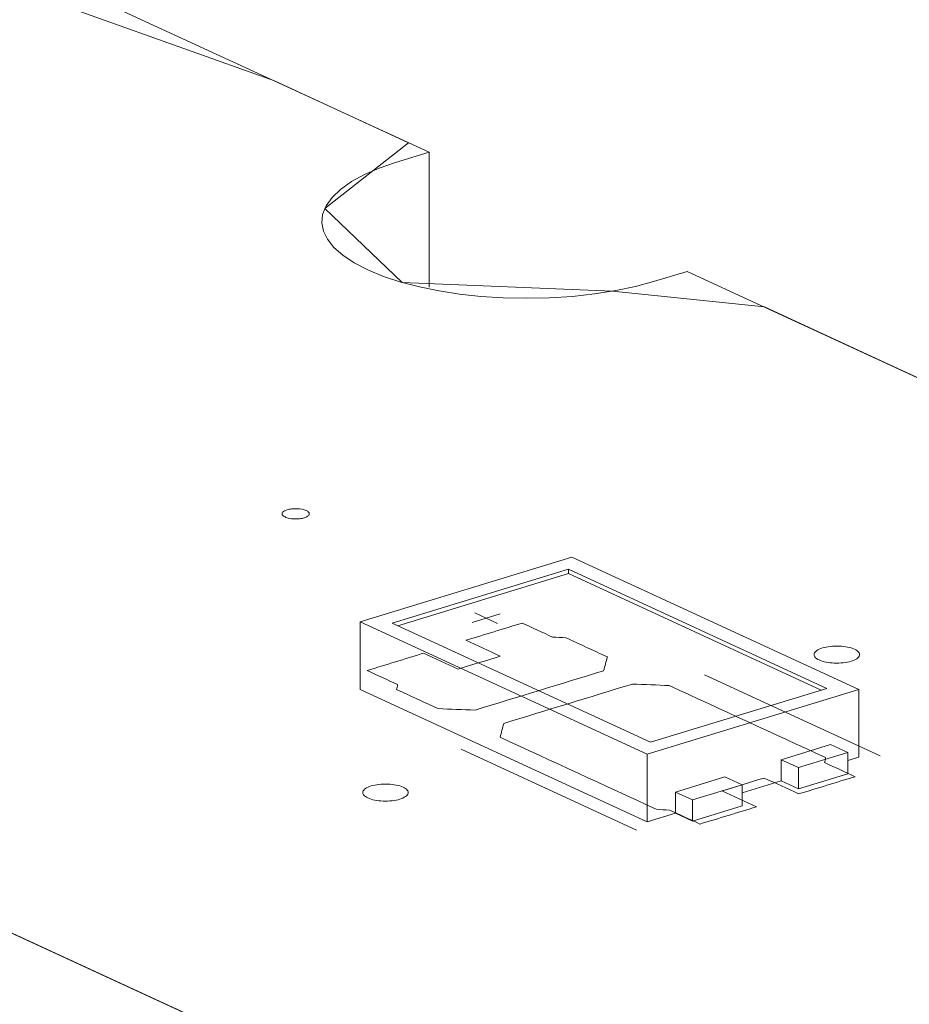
# Model space of a CAD drawing. Header units: inches. Extents: x -35 to 647, y 178 to 608.
# Tile 34 of 125: x 278.5 to 288.29, y 270.65 to 281.48. Entities that reach past the tile are written whole.
import ezdxf

# ---------------------------------------------------------------- set-up
doc = ezdxf.new("R2010")
doc.units = ezdxf.units.IN
doc.header["$MEASUREMENT"] = 0
doc.layers.add('1', color=7, linetype='Continuous')

# ---------------------------------------------------------------- blocks, each defined once
blk = doc.blocks.new('block 2849')
at = {"layer": '1', "color": 155, "lineweight": 18, "true_color": 0x4c7299}
blk.add_lwpolyline([(286.446, 273.066), (285.903, 272.901)], dxfattribs=at)
blk = doc.blocks.new('block 2850')
at = {"layer": '1', "color": 155, "lineweight": 18, "true_color": 0x4c7299}
blk.add_lwpolyline([(285.903, 272.901), (285.714, 272.988)], dxfattribs=at)
blk = doc.blocks.new('block 2851')
at = {"layer": '1', "color": 155, "lineweight": 18, "true_color": 0x4c7299}
blk.add_lwpolyline([(286.877, 273.343), (287.067, 273.256)], dxfattribs=at)
blk = doc.blocks.new('block 2852')
at = {"layer": '1', "color": 155, "lineweight": 18, "true_color": 0x4c7299}
blk.add_lwpolyline([(287.067, 273.256), (287.61, 273.422)], dxfattribs=at)
blk = doc.blocks.new('block 3155')
at = {"layer": '1', "color": 155, "lineweight": 18, "true_color": 0x4c7299}
blk.add_lwpolyline([(285.44, 273.535), (282.599, 274.845)], dxfattribs=at)
blk = doc.blocks.new('block 3157')
at = {"layer": '1', "color": 155, "lineweight": 18, "true_color": 0x4c7299}
blk.add_lwpolyline([(287.379, 274.127), (285.44, 273.535)], dxfattribs=at)
blk = doc.blocks.new('block 3158')
at = {"layer": '1', "color": 155, "lineweight": 18, "true_color": 0x4c7299}
blk.add_lwpolyline([(284.538, 275.438), (287.379, 274.127)], dxfattribs=at)
blk = doc.blocks.new('block 3159')
at = {"layer": '1', "color": 155, "lineweight": 18, "true_color": 0x4c7299}
blk.add_lwpolyline([(285.404, 273.403), (287.73, 274.114)], dxfattribs=at)
blk = doc.blocks.new('block 3160')
at = {"layer": '1', "color": 155, "lineweight": 18, "true_color": 0x4c7299}
blk.add_lwpolyline([(284.574, 275.57), (282.247, 274.859)], dxfattribs=at)
blk = doc.blocks.new('block 3161')
at = {"layer": '1', "color": 155, "lineweight": 18, "true_color": 0x4c7299}
blk.add_lwpolyline([(282.247, 274.859), (285.404, 273.403)], dxfattribs=at)
blk = doc.blocks.new('block 3162')
at = {"layer": '1', "color": 155, "lineweight": 18, "true_color": 0x4c7299}
blk.add_lwpolyline([(282.599, 274.845), (284.538, 275.438)], dxfattribs=at)
blk = doc.blocks.new('block 3163')
at = {"layer": '1', "color": 155, "lineweight": 18, "true_color": 0x4c7299}
blk.add_lwpolyline([(286.257, 273.154), (286.446, 273.066)], dxfattribs=at)
blk = doc.blocks.new('block 3164')
at = {"layer": '1', "color": 155, "lineweight": 18, "true_color": 0x4c7299}
blk.add_lwpolyline([(287.73, 274.114), (284.574, 275.57)], dxfattribs=at)
blk = doc.blocks.new('block 3165')
at = {"layer": '1', "color": 155, "lineweight": 18, "true_color": 0x4c7299}
blk.add_lwpolyline([(287.61, 273.422), (287.42, 273.509)], dxfattribs=at)
blk = doc.blocks.new('block 4053')
at = {"layer": '1', "color": 155, "lineweight": 18, "true_color": 0x4c7299}
blk.add_lwpolyline([(287.73, 274.114), (287.73, 273.372)], dxfattribs=at)
blk = doc.blocks.new('block 4054')
at = {"layer": '1', "color": 155, "lineweight": 18, "true_color": 0x4c7299}
blk.add_lwpolyline([(284.538, 275.391), (284.538, 275.438)], dxfattribs=at)
blk = doc.blocks.new('block 4055')
at = {"layer": '1', "color": 155, "lineweight": 18, "true_color": 0x4c7299}
blk.add_lwpolyline([(282.247, 274.859), (282.247, 274.117)], dxfattribs=at)
blk = doc.blocks.new('block 4056')
at = {"layer": '1', "color": 155, "lineweight": 18, "true_color": 0x4c7299}
blk.add_lwpolyline([(285.404, 273.403), (285.404, 272.661)], dxfattribs=at)
blk = doc.blocks.new('block 4057')
at = {"layer": '1', "color": 155, "lineweight": 18, "true_color": 0x4c7299}
blk.add_lwpolyline([(282.66, 274.817), (284.538, 275.391)], dxfattribs=at)
blk = doc.blocks.new('block 4219')
at = {"layer": '1', "color": 155, "lineweight": 18, "true_color": 0x4c7299}
blk.add_lwpolyline([(283.004, 278.54), (283.004, 280.023)], dxfattribs=at)
blk = doc.blocks.new('block 4239')
at = {"layer": '1', "color": 155, "lineweight": 18, "true_color": 0x4c7299}
blk.add_lwpolyline([(284.538, 275.391), (287.318, 274.109)], dxfattribs=at)
blk = doc.blocks.new('block 4240')
at = {"layer": '1', "color": 155, "lineweight": 18, "true_color": 0x4c7299}
blk.add_lwpolyline([(285.714, 272.988), (285.714, 272.756)], dxfattribs=at)
blk = doc.blocks.new('block 4241')
at = {"layer": '1', "color": 155, "lineweight": 18, "true_color": 0x4c7299}
blk.add_lwpolyline([(286.877, 273.343), (286.877, 273.112)], dxfattribs=at)
blk = doc.blocks.new('block 4242')
at = {"layer": '1', "color": 155, "lineweight": 18, "true_color": 0x4c7299}
blk.add_lwpolyline([(285.714, 272.988), (286.257, 273.154)], dxfattribs=at)
blk = doc.blocks.new('block 4243')
at = {"layer": '1', "color": 155, "lineweight": 18, "true_color": 0x4c7299}
blk.add_lwpolyline([(287.067, 273.256), (287.067, 273.024)], dxfattribs=at)
blk = doc.blocks.new('block 4244')
at = {"layer": '1', "color": 155, "lineweight": 18, "true_color": 0x4c7299}
blk.add_lwpolyline([(287.61, 273.422), (287.61, 273.19)], dxfattribs=at)
blk = doc.blocks.new('block 4245')
at = {"layer": '1', "color": 155, "lineweight": 18, "true_color": 0x4c7299}
blk.add_lwpolyline([(286.446, 273.066), (286.446, 272.835)], dxfattribs=at)
blk = doc.blocks.new('block 4246')
at = {"layer": '1', "color": 155, "lineweight": 18, "true_color": 0x4c7299}
blk.add_lwpolyline([(285.903, 272.901), (285.903, 272.669)], dxfattribs=at)
blk = doc.blocks.new('block 4247')
at = {"layer": '1', "color": 155, "lineweight": 18, "true_color": 0x4c7299}
blk.add_lwpolyline([(287.42, 273.509), (286.877, 273.343)], dxfattribs=at)
blk = doc.blocks.new('block 4248')
at = {"layer": '1', "color": 155, "lineweight": 18, "true_color": 0x4c7299}
blk.add_lwpolyline([(287.067, 273.024), (287.61, 273.19)], dxfattribs=at)
blk = doc.blocks.new('block 4249')
at = {"layer": '1', "color": 155, "lineweight": 18, "true_color": 0x4c7299}
blk.add_lwpolyline([(286.446, 272.835), (285.903, 272.669)], dxfattribs=at)
blk = doc.blocks.new('block 4250')
at = {"layer": '1', "color": 155, "lineweight": 18, "true_color": 0x4c7299}
blk.add_lwpolyline([(286.877, 273.112), (287.067, 273.024)], dxfattribs=at)
blk = doc.blocks.new('block 4251')
at = {"layer": '1', "color": 155, "lineweight": 18, "true_color": 0x4c7299}
blk.add_lwpolyline([(285.903, 272.669), (285.714, 272.756)], dxfattribs=at)
blk = doc.blocks.new('block 4384')
at = {"layer": '1', "color": 155, "lineweight": 18, "true_color": 0x4c7299}
blk.add_lwpolyline([(282.247, 274.117), (285.404, 272.661)], dxfattribs=at)
blk = doc.blocks.new('block 4385')
at = {"layer": '1', "color": 155, "lineweight": 18, "true_color": 0x4c7299}
blk.add_lwpolyline([(285.404, 272.661), (285.714, 272.756)], dxfattribs=at)
blk = doc.blocks.new('block 4386')
at = {"layer": '1', "color": 155, "lineweight": 18, "true_color": 0x4c7299}
blk.add_lwpolyline([(287.61, 273.335), (287.73, 273.372)], dxfattribs=at)
blk = doc.blocks.new('block 4387')
at = {"layer": '1', "color": 155, "lineweight": 18, "true_color": 0x4c7299}
blk.add_lwpolyline([(286.446, 272.98), (286.877, 273.112)], dxfattribs=at)
blk = doc.blocks.new('block 4905')
at = {"layer": '1', "color": 18, "lineweight": 13, "true_color": 0x4c0000}
blk.add_lwpolyline([(347.773, 239.441), (271.884, 274.448)], dxfattribs=at)
blk = doc.blocks.new('block 4917')
at = {"layer": '1', "color": 18, "lineweight": 13, "true_color": 0x4c0000}
blk.add_lwpolyline([(285.287, 272.568), (283.356, 273.459)], dxfattribs=at)
blk = doc.blocks.new('block 4939')
at = {"layer": '1', "color": 18, "lineweight": 13, "true_color": 0x4c0000}
blk.add_lwpolyline([(347.773, 239.441), (271.884, 274.448)], dxfattribs=at)
blk = doc.blocks.new('block 4945')
at = {"layer": '1', "color": 18, "lineweight": 13, "true_color": 0x4c0000}
blk.add_lwpolyline([(285.287, 272.568), (283.356, 273.459)], dxfattribs=at)
blk = doc.blocks.new('block 4991')
at = {"layer": '1', "color": 18, "lineweight": 13, "true_color": 0x4c0000}
blk.add_lwpolyline([(278.687, 282.015), (283.004, 280.023)], dxfattribs=at)
blk = doc.blocks.new('block 4992')
at = {"layer": '1', "color": 18, "lineweight": 13, "true_color": 0x4c0000}
blk.add_lwpolyline([(285.844, 278.713), (354.576, 247.008)], dxfattribs=at)
blk = doc.blocks.new('block 5016')
at = {"layer": '1', "color": 18, "lineweight": 13, "true_color": 0x4c0000}
blk.add_lwpolyline([(287.966, 273.387), (286.034, 274.278)], dxfattribs=at)
blk = doc.blocks.new('block 5017')
at = {"layer": '1', "color": 18, "lineweight": 13, "true_color": 0x4c0000}
blk.add_lwpolyline([(283.506, 274.957), (283.758, 274.841)], dxfattribs=at)
blk = doc.blocks.new('block 5018')
at = {"layer": '1', "color": 18, "lineweight": 13, "true_color": 0x4c0000}
blk.add_lwpolyline([(283.477, 274.852), (283.787, 274.947)], dxfattribs=at)
blk = doc.blocks.new('block 5053')
at = {"layer": '1', "color": 18, "lineweight": 13, "true_color": 0x4c0000}
blk.add_lwpolyline([(278.687, 282.015), (283.004, 280.023)], dxfattribs=at)
blk = doc.blocks.new('block 5065')
at = {"layer": '1', "color": 18, "lineweight": 13, "true_color": 0x4c0000}
blk.add_lwpolyline([(285.844, 278.713), (354.576, 247.008)], dxfattribs=at)
blk = doc.blocks.new('block 5091')
at = {"layer": '1', "color": 18, "lineweight": 13, "true_color": 0x4c0000}
blk.add_lwpolyline([(283.506, 274.957), (283.758, 274.841)], dxfattribs=at)
blk = doc.blocks.new('block 5092')
at = {"layer": '1', "color": 18, "lineweight": 13, "true_color": 0x4c0000}
blk.add_lwpolyline([(287.966, 273.387), (286.034, 274.278)], dxfattribs=at)
blk = doc.blocks.new('block 5093')
at = {"layer": '1', "color": 18, "lineweight": 13, "true_color": 0x4c0000}
blk.add_lwpolyline([(283.477, 274.852), (283.787, 274.947)], dxfattribs=at)
blk = doc.blocks.new('block 7542')
at = {"layer": '1', "color": 155, "lineweight": 18, "true_color": 0x4c7299}
blk.add_lwpolyline([(347.773, 239.441), (271.884, 274.448)], dxfattribs=at)
blk = doc.blocks.new('block 7571')
at = {"layer": '1', "color": 155, "lineweight": 18, "true_color": 0x4c7299}
blk.add_lwpolyline([(278.687, 282.015), (283.004, 280.023)], dxfattribs=at)
blk = doc.blocks.new('block 7577')
at = {"layer": '1', "color": 155, "lineweight": 18, "true_color": 0x4c7299}
blk.add_lwpolyline([(283.004, 280.023), (282.633, 279.91), (282.455, 279.848), (282.293, 279.777), (282.15, 279.699), (282.03, 279.614), (281.936, 279.525), (281.871, 279.432), (281.833, 279.338), (281.824, 279.245), (281.842, 279.153), (281.886, 279.065), (281.956, 278.976), (282.054, 278.889), (282.179, 278.806), (282.329, 278.728), (282.501, 278.657), (282.693, 278.594), (282.899, 278.541), (283.116, 278.497), (283.339, 278.463), (283.574, 278.438), (283.82, 278.422), (284.073, 278.417), (284.328, 278.422), (284.58, 278.438), (284.825, 278.465), (285.058, 278.502), (285.275, 278.547), (285.473, 278.6), (285.844, 278.713)], dxfattribs=at)
blk = doc.blocks.new('block 7579')
at = {"layer": '1', "color": 155, "lineweight": 18, "true_color": 0x4c7299}
blk.add_lwpolyline([(285.844, 278.713), (354.576, 247.008)], dxfattribs=at)
blk = doc.blocks.new('block 7602')
at = {"layer": '1', "color": 18, "lineweight": 13, "true_color": 0x4c0000}
for points in [[(212.462, 312.564), (259.683, 290.781), (271.488, 285.335), (274.44, 283.974), (275.762, 283.299), (274.669, 282.525), (275.96, 281.798), (278.274, 281.889), (281.303, 280.808), (282.779, 280.127), (281.857, 279.405), (282.706, 278.591), (285.021, 278.495), (286.692, 278.322), (288.167, 277.641), (291.119, 276.28), (302.924, 270.834)], [(325.424, 249.75), (278.203, 271.533), (272.301, 274.256), (272.279, 274.569), (272.952, 274.948), (272.42, 275.8), (268.385, 276.062), (256.579, 281.508), (232.969, 292.399), (209.358, 303.291), (197.553, 308.736), (194.602, 310.098), (193.191, 310.776), (194.334, 311.541), (193.097, 312.281), (190.777, 312.214), (187.736, 313.265)]]:
    blk.add_lwpolyline(points, dxfattribs=at)
blk = doc.blocks.new('block 7605')
at = {"layer": '1', "color": 18, "lineweight": 13, "true_color": 0x4c0000}
for points in [[(212.462, 312.564), (259.683, 290.781), (271.488, 285.335), (274.44, 283.974), (275.762, 283.299), (274.669, 282.525), (275.96, 281.798), (278.274, 281.889), (281.303, 280.808), (282.779, 280.127), (281.857, 279.405), (282.706, 278.591), (285.021, 278.495), (286.692, 278.322), (288.167, 277.641), (291.119, 276.28), (302.924, 270.834)], [(325.424, 249.75), (278.203, 271.533), (272.301, 274.256), (272.279, 274.569), (272.952, 274.948), (272.42, 275.8), (268.385, 276.062), (256.579, 281.508), (232.969, 292.399), (209.358, 303.291), (197.553, 308.736), (194.602, 310.098), (193.191, 310.776), (194.334, 311.541), (193.097, 312.281), (190.777, 312.214), (187.736, 313.265)]]:
    blk.add_lwpolyline(points, dxfattribs=at)
blk = doc.blocks.new('block 7634')
at = {"layer": '1', "color": 18, "lineweight": 13, "true_color": 0x4c0000}
blk.add_open_spline([(287.069, 272.967), (287.276, 273.031), (287.483, 273.094), (287.69, 273.157), (287.578, 273.208), (287.467, 273.26), (287.355, 273.311), (287.358, 273.33), (287.362, 273.348), (287.365, 273.366), (286.792, 273.631), (286.219, 273.895), (285.646, 274.159), (285.511, 274.165), (285.375, 274.17), (285.24, 274.175), (284.768, 274.031), (284.297, 273.887), (283.825, 273.743), (283.812, 273.692), (283.798, 273.641), (283.785, 273.59), (284.358, 273.326), (284.931, 273.062), (285.503, 272.798), (285.552, 272.795), (285.6, 272.793), (285.649, 272.79), (285.76, 272.739), (285.872, 272.687), (285.983, 272.636), (286.19, 272.699), (286.397, 272.762), (286.604, 272.825), (286.478, 272.883), (286.351, 272.942), (286.225, 273), (286.38, 273.047), (286.535, 273.095), (286.69, 273.142), (286.817, 273.084), (286.943, 273.026), (287.069, 272.967)], degree=3, knots=[0, 0, 0, 0, 1, 1, 1, 2, 2, 2, 3, 3, 3, 4, 4, 4, 5, 5, 5, 6, 6, 6, 7, 7, 7, 8, 8, 8, 9, 9, 9, 10, 10, 10, 11, 11, 11, 12, 12, 12, 13, 13, 13, 14, 14, 14, 14], dxfattribs=at)
blk = doc.blocks.new('block 7635')
at = {"layer": '1', "color": 18, "lineweight": 13, "true_color": 0x4c0000}
blk.add_open_spline([(287.069, 272.967), (287.276, 273.031), (287.483, 273.094), (287.69, 273.157), (287.578, 273.208), (287.467, 273.26), (287.355, 273.311), (287.358, 273.33), (287.362, 273.348), (287.365, 273.366), (286.792, 273.631), (286.219, 273.895), (285.646, 274.159), (285.511, 274.165), (285.375, 274.17), (285.24, 274.175), (284.768, 274.031), (284.297, 273.887), (283.825, 273.743), (283.812, 273.692), (283.798, 273.641), (283.785, 273.59), (284.358, 273.326), (284.931, 273.062), (285.503, 272.798), (285.552, 272.795), (285.6, 272.793), (285.649, 272.79), (285.76, 272.739), (285.872, 272.687), (285.983, 272.636), (286.19, 272.699), (286.397, 272.762), (286.604, 272.825), (286.478, 272.883), (286.351, 272.942), (286.225, 273), (286.38, 273.047), (286.535, 273.095), (286.69, 273.142), (286.817, 273.084), (286.943, 273.026), (287.069, 272.967)], degree=3, knots=[0, 0, 0, 0, 1, 1, 1, 2, 2, 2, 3, 3, 3, 4, 4, 4, 5, 5, 5, 6, 6, 6, 7, 7, 7, 8, 8, 8, 9, 9, 9, 10, 10, 10, 11, 11, 11, 12, 12, 12, 13, 13, 13, 14, 14, 14, 14], dxfattribs=at)
blk = doc.blocks.new('block 7636')
at = {"layer": '1', "color": 18, "lineweight": 13, "true_color": 0x4c0000}
blk.add_open_spline([(284.965, 274.473), (284.951, 274.423), (284.938, 274.372), (284.924, 274.321), (284.453, 274.177), (283.981, 274.033), (283.51, 273.889), (283.374, 273.894), (283.239, 273.899), (283.103, 273.905), (282.951, 273.975), (282.799, 274.045), (282.647, 274.115), (282.65, 274.133), (282.654, 274.152), (282.657, 274.17), (282.545, 274.222), (282.434, 274.273), (282.322, 274.324), (282.529, 274.388), (282.736, 274.451), (282.943, 274.514), (283.069, 274.456), (283.195, 274.398), (283.322, 274.339), (283.477, 274.387), (283.632, 274.434), (283.787, 274.482), (283.661, 274.54), (283.534, 274.598), (283.408, 274.656), (283.615, 274.719), (283.822, 274.783), (284.029, 274.846), (284.14, 274.794), (284.252, 274.743), (284.363, 274.691), (284.412, 274.689), (284.46, 274.686), (284.509, 274.684), (284.661, 274.614), (284.813, 274.544), (284.965, 274.473)], degree=3, knots=[0, 0, 0, 0, 1, 1, 1, 2, 2, 2, 3, 3, 3, 4, 4, 4, 5, 5, 5, 6, 6, 6, 7, 7, 7, 8, 8, 8, 9, 9, 9, 10, 10, 10, 11, 11, 11, 12, 12, 12, 13, 13, 13, 14, 14, 14, 14], dxfattribs=at)
blk = doc.blocks.new('block 7637')
at = {"layer": '1', "color": 18, "lineweight": 13, "true_color": 0x4c0000}
blk.add_open_spline([(284.965, 274.473), (284.951, 274.423), (284.938, 274.372), (284.924, 274.321), (284.453, 274.177), (283.981, 274.033), (283.51, 273.889), (283.374, 273.894), (283.239, 273.899), (283.103, 273.905), (282.951, 273.975), (282.799, 274.045), (282.647, 274.115), (282.65, 274.133), (282.654, 274.152), (282.657, 274.17), (282.545, 274.222), (282.434, 274.273), (282.322, 274.324), (282.529, 274.388), (282.736, 274.451), (282.943, 274.514), (283.069, 274.456), (283.195, 274.398), (283.322, 274.339), (283.477, 274.387), (283.632, 274.434), (283.787, 274.482), (283.661, 274.54), (283.534, 274.598), (283.408, 274.656), (283.615, 274.719), (283.822, 274.783), (284.029, 274.846), (284.14, 274.794), (284.252, 274.743), (284.363, 274.691), (284.412, 274.689), (284.46, 274.686), (284.509, 274.684), (284.661, 274.614), (284.813, 274.544), (284.965, 274.473)], degree=3, knots=[0, 0, 0, 0, 1, 1, 1, 2, 2, 2, 3, 3, 3, 4, 4, 4, 5, 5, 5, 6, 6, 6, 7, 7, 7, 8, 8, 8, 9, 9, 9, 10, 10, 10, 11, 11, 11, 12, 12, 12, 13, 13, 13, 14, 14, 14, 14], dxfattribs=at)
blk = doc.blocks.new('block 7742')
at = {"layer": '1', "color": 18, "lineweight": 13, "true_color": 0x4c0000}
blk.add_open_spline([(287.069, 272.967), (287.276, 273.031), (287.483, 273.094), (287.69, 273.157), (287.578, 273.208), (287.467, 273.26), (287.355, 273.311), (287.358, 273.33), (287.362, 273.348), (287.365, 273.366), (286.792, 273.631), (286.219, 273.895), (285.646, 274.159), (285.511, 274.165), (285.375, 274.17), (285.24, 274.175), (284.768, 274.031), (284.297, 273.887), (283.825, 273.743), (283.812, 273.692), (283.798, 273.641), (283.785, 273.59), (284.358, 273.326), (284.931, 273.062), (285.503, 272.798), (285.552, 272.795), (285.6, 272.793), (285.649, 272.79), (285.76, 272.739), (285.872, 272.687), (285.983, 272.636), (286.19, 272.699), (286.397, 272.762), (286.604, 272.825), (286.478, 272.883), (286.351, 272.942), (286.225, 273), (286.38, 273.047), (286.535, 273.095), (286.69, 273.142), (286.817, 273.084), (286.943, 273.026), (287.069, 272.967)], degree=3, knots=[0, 0, 0, 0, 1, 1, 1, 2, 2, 2, 3, 3, 3, 4, 4, 4, 5, 5, 5, 6, 6, 6, 7, 7, 7, 8, 8, 8, 9, 9, 9, 10, 10, 10, 11, 11, 11, 12, 12, 12, 13, 13, 13, 14, 14, 14, 14], dxfattribs=at)
blk = doc.blocks.new('block 7764')
at = {"layer": '1', "color": 18, "lineweight": 13, "true_color": 0x4c0000}
blk.add_open_spline([(287.069, 272.967), (287.276, 273.031), (287.483, 273.094), (287.69, 273.157), (287.578, 273.208), (287.467, 273.26), (287.355, 273.311), (287.358, 273.33), (287.362, 273.348), (287.365, 273.366), (286.792, 273.631), (286.219, 273.895), (285.646, 274.159), (285.511, 274.165), (285.375, 274.17), (285.24, 274.175), (284.768, 274.031), (284.297, 273.887), (283.825, 273.743), (283.812, 273.692), (283.798, 273.641), (283.785, 273.59), (284.358, 273.326), (284.931, 273.062), (285.503, 272.798), (285.552, 272.795), (285.6, 272.793), (285.649, 272.79), (285.76, 272.739), (285.872, 272.687), (285.983, 272.636), (286.19, 272.699), (286.397, 272.762), (286.604, 272.825), (286.478, 272.883), (286.351, 272.942), (286.225, 273), (286.38, 273.047), (286.535, 273.095), (286.69, 273.142), (286.817, 273.084), (286.943, 273.026), (287.069, 272.967)], degree=3, knots=[0, 0, 0, 0, 1, 1, 1, 2, 2, 2, 3, 3, 3, 4, 4, 4, 5, 5, 5, 6, 6, 6, 7, 7, 7, 8, 8, 8, 9, 9, 9, 10, 10, 10, 11, 11, 11, 12, 12, 12, 13, 13, 13, 14, 14, 14, 14], dxfattribs=at)
blk = doc.blocks.new('block 7775')
at = {"layer": '1', "color": 18, "lineweight": 13, "true_color": 0x4c0000}
blk.add_open_spline([(284.965, 274.473), (284.951, 274.423), (284.938, 274.372), (284.924, 274.321), (284.453, 274.177), (283.981, 274.033), (283.51, 273.889), (283.374, 273.894), (283.239, 273.899), (283.103, 273.905), (282.951, 273.975), (282.799, 274.045), (282.647, 274.115), (282.65, 274.133), (282.654, 274.152), (282.657, 274.17), (282.545, 274.222), (282.434, 274.273), (282.322, 274.324), (282.529, 274.388), (282.736, 274.451), (282.943, 274.514), (283.069, 274.456), (283.195, 274.398), (283.322, 274.339), (283.477, 274.387), (283.632, 274.434), (283.787, 274.482), (283.661, 274.54), (283.534, 274.598), (283.408, 274.656), (283.615, 274.719), (283.822, 274.783), (284.029, 274.846), (284.14, 274.794), (284.252, 274.743), (284.363, 274.691), (284.412, 274.689), (284.46, 274.686), (284.509, 274.684), (284.661, 274.614), (284.813, 274.544), (284.965, 274.473)], degree=3, knots=[0, 0, 0, 0, 1, 1, 1, 2, 2, 2, 3, 3, 3, 4, 4, 4, 5, 5, 5, 6, 6, 6, 7, 7, 7, 8, 8, 8, 9, 9, 9, 10, 10, 10, 11, 11, 11, 12, 12, 12, 13, 13, 13, 14, 14, 14, 14], dxfattribs=at)
blk = doc.blocks.new('block 7806')
at = {"layer": '1', "color": 18, "lineweight": 13, "true_color": 0x4c0000}
blk.add_open_spline([(284.965, 274.473), (284.951, 274.423), (284.938, 274.372), (284.924, 274.321), (284.453, 274.177), (283.981, 274.033), (283.51, 273.889), (283.374, 273.894), (283.239, 273.899), (283.103, 273.905), (282.951, 273.975), (282.799, 274.045), (282.647, 274.115), (282.65, 274.133), (282.654, 274.152), (282.657, 274.17), (282.545, 274.222), (282.434, 274.273), (282.322, 274.324), (282.529, 274.388), (282.736, 274.451), (282.943, 274.514), (283.069, 274.456), (283.195, 274.398), (283.322, 274.339), (283.477, 274.387), (283.632, 274.434), (283.787, 274.482), (283.661, 274.54), (283.534, 274.598), (283.408, 274.656), (283.615, 274.719), (283.822, 274.783), (284.029, 274.846), (284.14, 274.794), (284.252, 274.743), (284.363, 274.691), (284.412, 274.689), (284.46, 274.686), (284.509, 274.684), (284.661, 274.614), (284.813, 274.544), (284.965, 274.473)], degree=3, knots=[0, 0, 0, 0, 1, 1, 1, 2, 2, 2, 3, 3, 3, 4, 4, 4, 5, 5, 5, 6, 6, 6, 7, 7, 7, 8, 8, 8, 9, 9, 9, 10, 10, 10, 11, 11, 11, 12, 12, 12, 13, 13, 13, 14, 14, 14, 14], dxfattribs=at)
blk = doc.blocks.new('block 7899')
at = {"layer": '1', "color": 18, "lineweight": 13, "true_color": 0x4c0000}
blk.add_lwpolyline([(282.366, 273.055), (282.385, 273.061), (282.406, 273.065), (282.428, 273.069), (282.452, 273.072), (282.476, 273.075), (282.501, 273.076), (282.551, 273.076), (282.575, 273.074), (282.598, 273.072), (282.642, 273.065), (282.663, 273.061), (282.683, 273.055), (282.701, 273.049), (282.718, 273.042), (282.733, 273.034), (282.746, 273.026), (282.756, 273.018), (282.764, 273.009), (282.77, 273), (282.773, 272.991), (282.774, 272.982), (282.773, 272.973), (282.769, 272.964), (282.763, 272.955), (282.755, 272.946), (282.744, 272.938), (282.731, 272.93), (282.716, 272.922), (282.7, 272.916), (282.682, 272.91), (282.663, 272.904), (282.642, 272.9), (282.62, 272.896), (282.596, 272.893), (282.572, 272.89), (282.547, 272.889), (282.497, 272.889), (282.473, 272.891), (282.45, 272.893), (282.406, 272.9), (282.385, 272.904), (282.365, 272.91), (282.347, 272.916), (282.33, 272.923), (282.315, 272.931), (282.303, 272.939), (282.292, 272.947), (282.284, 272.956), (282.279, 272.965), (282.275, 272.973), (282.274, 272.982), (282.275, 272.992), (282.279, 273.001), (282.285, 273.01), (282.293, 273.019), (282.304, 273.027), (282.317, 273.035), (282.332, 273.043), (282.349, 273.049), (282.366, 273.055)], dxfattribs=at)
blk = doc.blocks.new('block 7930')
at = {"layer": '1', "color": 18, "lineweight": 13, "true_color": 0x4c0000}
blk.add_lwpolyline([(282.366, 273.055), (282.385, 273.061), (282.406, 273.065), (282.428, 273.069), (282.452, 273.072), (282.476, 273.075), (282.501, 273.076), (282.551, 273.076), (282.575, 273.074), (282.598, 273.072), (282.642, 273.065), (282.663, 273.061), (282.683, 273.055), (282.701, 273.049), (282.718, 273.042), (282.733, 273.034), (282.746, 273.026), (282.756, 273.018), (282.764, 273.009), (282.77, 273), (282.773, 272.991), (282.774, 272.982), (282.773, 272.973), (282.769, 272.964), (282.763, 272.955), (282.755, 272.946), (282.744, 272.938), (282.731, 272.93), (282.716, 272.922), (282.7, 272.916), (282.682, 272.91), (282.663, 272.904), (282.642, 272.9), (282.62, 272.896), (282.596, 272.893), (282.572, 272.89), (282.547, 272.889), (282.497, 272.889), (282.473, 272.891), (282.45, 272.893), (282.406, 272.9), (282.385, 272.904), (282.365, 272.91), (282.347, 272.916), (282.33, 272.923), (282.315, 272.931), (282.303, 272.939), (282.292, 272.947), (282.284, 272.956), (282.279, 272.965), (282.275, 272.973), (282.274, 272.982), (282.275, 272.992), (282.279, 273.001), (282.285, 273.01), (282.293, 273.019), (282.304, 273.027), (282.317, 273.035), (282.332, 273.043), (282.349, 273.049), (282.366, 273.055)], dxfattribs=at)
blk = doc.blocks.new('block 8070')
at = {"layer": '1', "color": 18, "lineweight": 13, "true_color": 0x4c0000}
blk.add_lwpolyline([(281.441, 276.091), (281.452, 276.094), (281.465, 276.097), (281.478, 276.099), (281.492, 276.101), (281.507, 276.102), (281.522, 276.103), (281.552, 276.103), (281.566, 276.102), (281.58, 276.101), (281.606, 276.097), (281.619, 276.094), (281.631, 276.091), (281.642, 276.087), (281.652, 276.083), (281.661, 276.078), (281.668, 276.073), (281.675, 276.068), (281.68, 276.063), (281.683, 276.058), (281.685, 276.053), (281.686, 276.047), (281.685, 276.042), (281.683, 276.036), (281.679, 276.031), (281.674, 276.025), (281.667, 276.02), (281.66, 276.015), (281.651, 276.011), (281.641, 276.007), (281.63, 276.003), (281.619, 276), (281.606, 275.997), (281.593, 275.995), (281.579, 275.993), (281.564, 275.992), (281.55, 275.991), (281.52, 275.991), (281.505, 275.992), (281.491, 275.993), (281.465, 275.997), (281.452, 276), (281.44, 276.004), (281.429, 276.007), (281.419, 276.012), (281.41, 276.016), (281.403, 276.021), (281.397, 276.026), (281.392, 276.031), (281.388, 276.036), (281.386, 276.042), (281.386, 276.047), (281.386, 276.053), (281.389, 276.058), (281.392, 276.064), (281.397, 276.069), (281.404, 276.074), (281.412, 276.079), (281.421, 276.083), (281.43, 276.087), (281.441, 276.091)], dxfattribs=at)
blk = doc.blocks.new('block 8076')
at = {"layer": '1', "color": 18, "lineweight": 13, "true_color": 0x4c0000}
blk.add_lwpolyline([(283.004, 280.023), (282.633, 279.91), (282.455, 279.848), (282.293, 279.777), (282.15, 279.699), (282.03, 279.614), (281.936, 279.525), (281.871, 279.432), (281.833, 279.338), (281.824, 279.245), (281.842, 279.153), (281.886, 279.065), (281.956, 278.976), (282.054, 278.889), (282.179, 278.806), (282.329, 278.728), (282.501, 278.657), (282.693, 278.594), (282.899, 278.541), (283.116, 278.497), (283.339, 278.463), (283.574, 278.438), (283.82, 278.422), (284.073, 278.417), (284.328, 278.422), (284.58, 278.438), (284.825, 278.465), (285.058, 278.502), (285.275, 278.547), (285.473, 278.6), (285.844, 278.713)], dxfattribs=at)
blk = doc.blocks.new('block 8084')
at = {"layer": '1', "color": 18, "lineweight": 13, "true_color": 0x4c0000}
blk.add_lwpolyline([(287.33, 274.572), (287.349, 274.577), (287.37, 274.582), (287.392, 274.586), (287.416, 274.589), (287.44, 274.591), (287.465, 274.593), (287.515, 274.592), (287.539, 274.591), (287.562, 274.589), (287.606, 274.582), (287.627, 274.577), (287.647, 274.572), (287.665, 274.565), (287.682, 274.558), (287.697, 274.551), (287.709, 274.543), (287.72, 274.534), (287.728, 274.526), (287.733, 274.517), (287.737, 274.508), (287.738, 274.499), (287.737, 274.49), (287.733, 274.481), (287.727, 274.472), (287.719, 274.463), (287.708, 274.454), (287.695, 274.446), (287.68, 274.439), (287.663, 274.432), (287.646, 274.426), (287.627, 274.421), (287.606, 274.416), (287.584, 274.412), (287.56, 274.409), (287.536, 274.407), (287.511, 274.406), (287.461, 274.406), (287.437, 274.407), (287.414, 274.409), (287.37, 274.416), (287.349, 274.421), (287.329, 274.426), (287.311, 274.433), (287.294, 274.44), (287.279, 274.447), (287.266, 274.455), (287.256, 274.464), (287.248, 274.473), (287.242, 274.481), (287.239, 274.49), (287.238, 274.499), (287.239, 274.508), (287.243, 274.517), (287.249, 274.527), (287.257, 274.535), (287.268, 274.544), (287.281, 274.552), (287.296, 274.559), (287.312, 274.566), (287.33, 274.572)], dxfattribs=at)
blk = doc.blocks.new('block 8104')
at = {"layer": '1', "color": 18, "lineweight": 13, "true_color": 0x4c0000}
blk.add_lwpolyline([(287.33, 274.572), (287.349, 274.577), (287.37, 274.582), (287.392, 274.586), (287.416, 274.589), (287.44, 274.591), (287.465, 274.593), (287.515, 274.592), (287.539, 274.591), (287.562, 274.589), (287.606, 274.582), (287.627, 274.577), (287.647, 274.572), (287.665, 274.565), (287.682, 274.558), (287.697, 274.551), (287.709, 274.543), (287.72, 274.534), (287.728, 274.526), (287.733, 274.517), (287.737, 274.508), (287.738, 274.499), (287.737, 274.49), (287.733, 274.481), (287.727, 274.472), (287.719, 274.463), (287.708, 274.454), (287.695, 274.446), (287.68, 274.439), (287.663, 274.432), (287.646, 274.426), (287.627, 274.421), (287.606, 274.416), (287.584, 274.412), (287.56, 274.409), (287.536, 274.407), (287.511, 274.406), (287.461, 274.406), (287.437, 274.407), (287.414, 274.409), (287.37, 274.416), (287.349, 274.421), (287.329, 274.426), (287.311, 274.433), (287.294, 274.44), (287.279, 274.447), (287.266, 274.455), (287.256, 274.464), (287.248, 274.473), (287.242, 274.481), (287.239, 274.49), (287.238, 274.499), (287.239, 274.508), (287.243, 274.517), (287.249, 274.527), (287.257, 274.535), (287.268, 274.544), (287.281, 274.552), (287.296, 274.559), (287.312, 274.566), (287.33, 274.572)], dxfattribs=at)
blk = doc.blocks.new('block 8108')
at = {"layer": '1', "color": 18, "lineweight": 13, "true_color": 0x4c0000}
blk.add_lwpolyline([(281.441, 276.091), (281.452, 276.094), (281.465, 276.097), (281.478, 276.099), (281.492, 276.101), (281.507, 276.102), (281.522, 276.103), (281.552, 276.103), (281.566, 276.102), (281.58, 276.101), (281.606, 276.097), (281.619, 276.094), (281.631, 276.091), (281.642, 276.087), (281.652, 276.083), (281.661, 276.078), (281.668, 276.073), (281.675, 276.068), (281.68, 276.063), (281.683, 276.058), (281.685, 276.053), (281.686, 276.047), (281.685, 276.042), (281.683, 276.036), (281.679, 276.031), (281.674, 276.025), (281.667, 276.02), (281.66, 276.015), (281.651, 276.011), (281.641, 276.007), (281.63, 276.003), (281.619, 276), (281.606, 275.997), (281.593, 275.995), (281.579, 275.993), (281.564, 275.992), (281.55, 275.991), (281.52, 275.991), (281.505, 275.992), (281.491, 275.993), (281.465, 275.997), (281.452, 276), (281.44, 276.004), (281.429, 276.007), (281.419, 276.012), (281.41, 276.016), (281.403, 276.021), (281.397, 276.026), (281.392, 276.031), (281.388, 276.036), (281.386, 276.042), (281.386, 276.047), (281.386, 276.053), (281.389, 276.058), (281.392, 276.064), (281.397, 276.069), (281.404, 276.074), (281.412, 276.079), (281.421, 276.083), (281.43, 276.087), (281.441, 276.091)], dxfattribs=at)
blk = doc.blocks.new('block 8118')
at = {"layer": '1', "color": 18, "lineweight": 13, "true_color": 0x4c0000}
blk.add_lwpolyline([(283.004, 280.023), (282.633, 279.91), (282.455, 279.848), (282.293, 279.777), (282.15, 279.699), (282.03, 279.614), (281.936, 279.525), (281.871, 279.432), (281.833, 279.338), (281.824, 279.245), (281.842, 279.153), (281.886, 279.065), (281.956, 278.976), (282.054, 278.889), (282.179, 278.806), (282.329, 278.728), (282.501, 278.657), (282.693, 278.594), (282.899, 278.541), (283.116, 278.497), (283.339, 278.463), (283.574, 278.438), (283.82, 278.422), (284.073, 278.417), (284.328, 278.422), (284.58, 278.438), (284.825, 278.465), (285.058, 278.502), (285.275, 278.547), (285.473, 278.6), (285.844, 278.713)], dxfattribs=at)

msp = doc.modelspace()

# ---------------------------------------------------------------- block references
at = {"layer": '1'}
for name in ['block 7602', 'block 7605', 'block 4991', 'block 5053', 'block 7571', 'block 7577', 'block 8076', 'block 8118', 'block 4219', 'block 4992', 'block 5065', 'block 7579', 'block 8070', 'block 8108', 'block 3160', 'block 3164', 'block 3162', 'block 3158', 'block 4054', 'block 4057', 'block 4239', 'block 5018', 'block 5093', 'block 5017', 'block 5091', 'block 3161', 'block 4055', 'block 7636', 'block 7637', 'block 7775', 'block 7806', 'block 3155', 'block 8084', 'block 8104', 'block 4905', 'block 4939', 'block 7542', 'block 5016', 'block 5092', 'block 4384', 'block 7634', 'block 7635', 'block 7742', 'block 7764', 'block 3159', 'block 3157', 'block 4053', 'block 4917', 'block 4945', 'block 4247', 'block 3165', 'block 4056', 'block 2852', 'block 4244', 'block 4386', 'block 2851', 'block 4241', 'block 4243', 'block 4242', 'block 3163', 'block 4248', 'block 7899', 'block 7930', 'block 2849', 'block 4387', 'block 4245', 'block 4250', 'block 2850', 'block 4240', 'block 4246', 'block 4249', 'block 4385', 'block 4251']:
    msp.add_blockref(name, (0, 0), dxfattribs=at)

doc.saveas('drawing.dxf')
